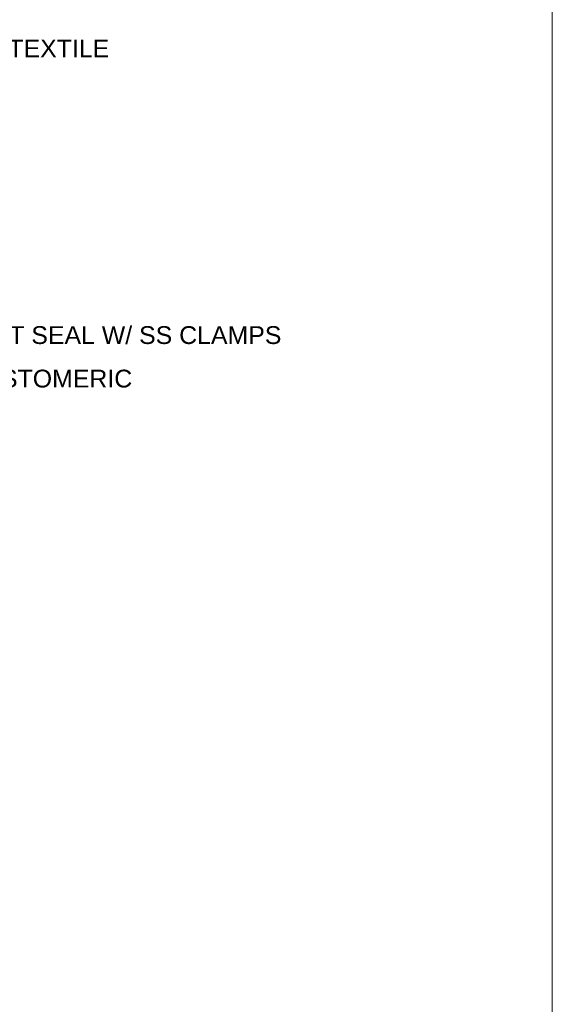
# Model space of a CAD drawing. Header units: feet. Extents: x -1473 to -1113, y 346 to 592.
# Tile 17 of 18: x -1158 to -1113, y 455 to 538. Entities that reach past the tile are written whole.
import ezdxf

# ---------------------------------------------------------------- set-up
doc = ezdxf.new("R2010")
doc.units = ezdxf.units.FT
doc.header["$MEASUREMENT"] = 0
doc.layers.add('G-ANNO-NOTE', color=4, linetype='Continuous')
doc.layers.add('G-ANNO-NPLT', color=2, linetype='Continuous', lineweight=0, plot=False)
doc.styles.add("AEC_AC_44Text-LeftTop_1_1'", font='arial.ttf', dxfattribs={"height": 1.5})
doc.styles.add('Style-Arial', font='arial.ttf')
doc.dimstyles.new("AEC_AC_44_Notes_1_1'", dxfattribs={"dimtxt": 1.5, "dimasz": 2.25, "dimexe": 0.75, "dimexo": 0.75, "dimgap": 0.75, "dimtad": 1, "dimjust": 1, "dimdec": 3, "dimzin": 15, "dimdsep": 46, "dimlunit": 5, "dimtxsty": "AEC_AC_44Text-LeftTop_1_1'", "dimblk": 'NONE', "dimcen": 0.09, "dimclrd": 256, "dimclre": 256, "dimazin": 2, "dimtfac": 0.7, "dimtdec": 3, "dimtmove": 1, "dimatfit": 1, "dimfxl": 1, "dimfrac": 1, "dimtolj": 1, "dimtzin": 15, "dimlwd": 30, "dimlwe": 30, "dimarcsym": 0})

# ---------------------------------------------------------------- blocks, each defined once
blk = doc.blocks.new('_None')

msp = doc.modelspace()

# ---------------------------------------------------------------- linework, layer by layer
at = {"layer": 'G-ANNO-NPLT'}
msp.add_3dface([(-1112.98796, 592.40061, -93333.33071), (-1472.98796, 592.40061, -93333.33071), (-1472.98796, 346.40061, -93333.33071), (-1112.98796, 346.40061, -93333.33071)], dxfattribs=at)

# ---------------------------------------------------------------- texts
at = {"layer": 'G-ANNO-NOTE', "char_height": 1.5, "style": 'Style-Arial'}
for s, insert, attachment_point in [('GEOTEXTILE', (-1163.48302, 536.74047, -46666.66417), 1), ('NITRILE BOOT SEAL W/ SS CLAMPS', (-1172.02545, 511.82081, -46666.66417), 4), ('SEGMENTED ELASTOMERIC \\PSEAL (TYP OF 2)', (-1177.26086, 506.68944, -46666.66417), 4)]:
    msp.add_mtext(s, dxfattribs=dict(at, insert=insert, attachment_point=attachment_point))

# ---------------------------------------------------------------- leaders
at = {"layer": 'G-ANNO-NOTE', "lineweight": 25, "annotation_type": 0, "has_hookline": 1, "hookline_direction": 0}
for points, text_width in [([(-1188.59399, 518.84166, -46666.66417), (-1180.26086, 506.68944, -46666.66417), (-1178.01086, 506.68944, -46666.66417)], 28.6985), ([(-1185.1451, 518.28106, -46666.66417), (-1175.02545, 511.82081, -46666.66417), (-1172.77545, 511.82081, -46666.66417)], 35.94475)]:
    msp.add_leader(points, dimstyle="AEC_AC_44_Notes_1_1'", override={"dimtad": 0, "dimclrd": 0}, dxfattribs=dict(at, text_width=text_width))

doc.saveas('drawing.dxf')
